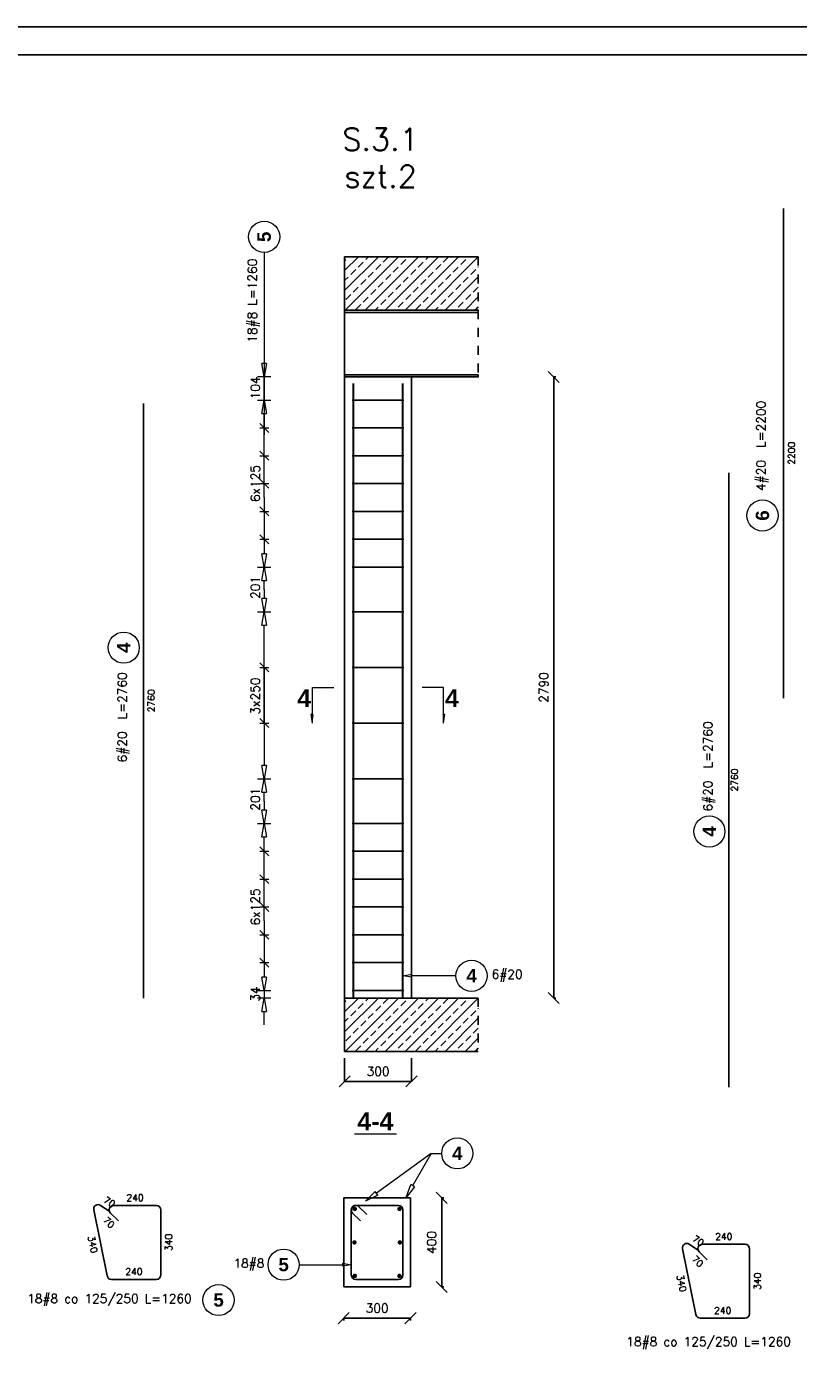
# Model space of a CAD drawing. Header units: millimetres. Extents: x -62590 to 46238, y 147773 to 522018.
# Tile 57 of 93: x 9267 to 12730, y 259871 to 265918. Entities that reach past the tile are written whole.
import ezdxf

# ---------------------------------------------------------------- set-up
doc = ezdxf.new("R2010")
doc.units = ezdxf.units.MM
doc.linetypes.add('DASHED', pattern=[2, 1, -1])
for name, color, linetype in [('!PB_Ramka', 7, 'Continuous'), ('AutoCAD_Structural_Detailing_deskowanie', 2, 'Continuous'), ('AutoCAD_Structural_Detailing_kształt pręta', 7, 'Continuous'), ('AutoCAD_Structural_Detailing_opis kształtu pręta', 7, 'Continuous'), ('AutoCAD_Structural_Detailing_opis rozkładu', 7, 'Continuous'), ('AutoCAD_Structural_Detailing_pręt wyrzucony', 7, 'Continuous'), ('AutoCAD_Structural_Detailing_pręty punktowe', 7, 'Continuous'), ('AutoCAD_Structural_Detailing_rozkład pręta', 7, 'Continuous'), ('AutoCAD_Structural_Detailing_symbole graficzne', 7, 'Continuous'), ('e-cad_cienkie', 1, 'Continuous')]:
    doc.layers.add(name, color=color, linetype=linetype)
doc.styles.add('style1', font='simplex.shx')
doc.styles.add('style3', font='arialbd.ttf')
doc.styles.add('style5', font='arialbd.ttf')
doc.dimstyles.new('RBCT DIM 20', dxfattribs={"dimtxt": 40, "dimasz": 50, "dimexe": 2.5, "dimexo": 150, "dimgap": 25, "dimtad": 1, "dimdec": 0, "dimzin": 1, "dimtxsty": 'style1', "dimblk": 'OBLIQUE', "dimcen": 50, "dimclrd": 8, "dimclre": 8, "dimclrt": 2, "dimadec": 0, "dimazin": 0, "dimtfac": 1, "dimtdec": 0, "dimtmove": 0, "dimatfit": 3, "dimfxl": 1, "dimarcsym": 0})

# ---------------------------------------------------------------- blocks, each defined once
blk = doc.blocks.new('_Oblique')
at = {"color": 0, "linetype": 'ByBlock', "lineweight": -2}
blk.add_line((-0.5, -0.5), (0.5, 0.5), dxfattribs=at)
blk = doc.blocks.new('*D48')
at = {"layer": 'AutoCAD_Structural_Detailing_deskowanie', "color": 8, "lineweight": -2}
for p, q in [((11632.9, 261555.3), (11632.9, 264345.3)), ((11642.9, 264345.3), (11635.4, 264345.3)), ((11642.9, 261555.3), (11635.4, 261555.3))]:
    blk.add_line(p, q, dxfattribs=at)
at = {"layer": 'Defpoints', "color": 0, "ltscale": 40}
for p in [(11492.9, 264345.3), (11632.9, 264345.3), (11492.9, 261555.3)]:
    blk.add_point(p, dxfattribs=at)
at = {"layer": 'AutoCAD_Structural_Detailing_deskowanie', "color": 8, "lineweight": -2, "ltscale": 40, "xscale": 50, "yscale": 50, "zscale": 50}
for p, rotation in [((11632.9, 264345.3), 90), ((11632.9, 261555.3), 270)]:
    blk.add_blockref('_Oblique', p, dxfattribs=dict(at, rotation=rotation))
at = {"layer": 'AutoCAD_Structural_Detailing_deskowanie', "color": 2, "ltscale": 40, "insert": (11587.9, 262950.3), "char_height": 40, "attachment_point": 5, "rotation": 90, "style": 'style1'}
blk.add_mtext('2790', dxfattribs=at)
blk = doc.blocks.new('*D49')
at = {"layer": 'AutoCAD_Structural_Detailing_deskowanie', "color": 8, "lineweight": -2}
for p, q in [((11129.8, 260257.5), (11129.8, 260657.5)), ((11139.8, 260657.5), (11132.3, 260657.5)), ((11139.8, 260257.5), (11132.3, 260257.5))]:
    blk.add_line(p, q, dxfattribs=at)
at = {"layer": 'Defpoints', "color": 0, "ltscale": 40}
for p in [(10989.8, 260657.5), (11129.8, 260657.5), (10989.8, 260257.5)]:
    blk.add_point(p, dxfattribs=at)
at = {"layer": 'AutoCAD_Structural_Detailing_deskowanie', "color": 8, "lineweight": -2, "ltscale": 40, "xscale": 50, "yscale": 50, "zscale": 50}
for p, rotation in [((11129.8, 260657.5), 90), ((11129.8, 260257.5), 270)]:
    blk.add_blockref('_Oblique', p, dxfattribs=dict(at, rotation=rotation))
at = {"layer": 'AutoCAD_Structural_Detailing_deskowanie', "color": 2, "ltscale": 40, "insert": (11084.8, 260457.5), "char_height": 40, "attachment_point": 5, "rotation": 90, "style": 'style1'}
blk.add_mtext('400', dxfattribs=at)
blk = doc.blocks.new('*D50')
at = {"layer": 'AutoCAD_Structural_Detailing_deskowanie', "color": 8, "lineweight": -2}
for p, q in [((10689.8, 260117.5), (10989.8, 260117.5)), ((10689.8, 260107.5), (10689.8, 260115)), ((10989.8, 260107.5), (10989.8, 260115))]:
    blk.add_line(p, q, dxfattribs=at)
at = {"layer": 'Defpoints', "color": 0, "ltscale": 40}
for p in [(10689.8, 260257.5), (10989.8, 260257.5), (10989.8, 260117.5)]:
    blk.add_point(p, dxfattribs=at)
at = {"layer": 'AutoCAD_Structural_Detailing_deskowanie', "color": 8, "lineweight": -2, "ltscale": 40, "xscale": 50, "yscale": 50, "zscale": 50, "rotation": 180}
blk.add_blockref('_Oblique', (10689.8, 260117.5), dxfattribs=at)
at = {"layer": 'AutoCAD_Structural_Detailing_deskowanie', "color": 8, "lineweight": -2, "ltscale": 40, "xscale": 50, "yscale": 50, "zscale": 50}
blk.add_blockref('_Oblique', (10989.8, 260117.5), dxfattribs=at)
at = {"layer": 'AutoCAD_Structural_Detailing_deskowanie', "color": 2, "ltscale": 40, "insert": (10839.8, 260162.5), "char_height": 40, "attachment_point": 5, "style": 'style1'}
blk.add_mtext('300', dxfattribs=at)
blk = doc.blocks.new('*D159')
at = {"layer": 'AutoCAD_Structural_Detailing_deskowanie', "color": 8, "lineweight": -2}
for p, q in [((10693.9, 261285.3), (10693.9, 261178.5)), ((10993.9, 261285.3), (10993.9, 261178.5)), ((10693.9, 261181), (10993.9, 261181))]:
    blk.add_line(p, q, dxfattribs=at)
at = {"layer": 'Defpoints', "color": 0, "ltscale": 40}
for p in [(10693.9, 261435.3), (10993.9, 261435.3), (10993.9, 261181)]:
    blk.add_point(p, dxfattribs=at)
at = {"layer": 'AutoCAD_Structural_Detailing_deskowanie', "color": 8, "lineweight": -2, "ltscale": 40, "xscale": 50, "yscale": 50, "zscale": 50, "rotation": 180}
blk.add_blockref('_Oblique', (10693.9, 261181), dxfattribs=at)
at = {"layer": 'AutoCAD_Structural_Detailing_deskowanie', "color": 8, "lineweight": -2, "ltscale": 40, "xscale": 50, "yscale": 50, "zscale": 50}
blk.add_blockref('_Oblique', (10993.9, 261181), dxfattribs=at)
at = {"layer": 'AutoCAD_Structural_Detailing_deskowanie', "color": 2, "ltscale": 40, "insert": (10843.9, 261226), "char_height": 40, "attachment_point": 5, "style": 'style1'}
blk.add_mtext('300', dxfattribs=at)
blk = doc.blocks.new('*U28')
at = {"color": 8}
blk.add_lwpolyline([(0, 0), (0, 297), (25, 297), (25, 594), (841, 594), (841, 0)], close=True, dxfattribs=at)
at = {"color": 3}
blk.add_lwpolyline([(30, 5), (836, 5), (836, 589), (30, 589)], close=True, dxfattribs=at)

msp = doc.modelspace()

# ---------------------------------------------------------------- hatches: boundary and pattern name
at = {"layer": 'AutoCAD_Structural_Detailing_pręty punktowe'}
h = msp.add_hatch(color=1, dxfattribs=at)
edge = h.paths.add_edge_path(flags=0)
edge.add_arc((10739.5, 260607.7), 10, 0, 360, ccw=False)
h = msp.add_hatch(color=1, dxfattribs=at)
edge = h.paths.add_edge_path(flags=0)
edge.add_arc((10940, 260607.7), 10, 0, 360, ccw=False)
h = msp.add_hatch(color=1, dxfattribs=at)
edge = h.paths.add_edge_path(flags=0)
edge.add_arc((10737.8, 260457.5), 10, 0, 360, ccw=False)
h = msp.add_hatch(color=1, dxfattribs=at)
edge = h.paths.add_edge_path(flags=0)
edge.add_arc((10941.8, 260457.5), 10, 0, 360, ccw=False)
h = msp.add_hatch(color=1, dxfattribs=at)
edge = h.paths.add_edge_path(flags=0)
edge.add_arc((10739.5, 260307.2), 10, 0, 360, ccw=False)
h = msp.add_hatch(color=1, dxfattribs=at)
edge = h.paths.add_edge_path(flags=0)
edge.add_arc((10940, 260307.2), 10, 0, 360, ccw=False)
at = {"layer": 'AutoCAD_Structural_Detailing_symbole graficzne', "linetype": 'Continuous', "lineweight": 0}
for points in [[(10549.3, 262790.3), (10549.3, 262830.3), (10555, 262830.3)], [(11138.5, 262790.3), (11138.5, 262830.3), (11132.8, 262830.3)]]:
    msp.add_hatch(color=7, dxfattribs=at).paths.add_polyline_path(points, flags=0)
at = {"layer": 'e-cad_cienkie', "linetype": 'ByBlock', "ltscale": 40}
h = msp.add_hatch(dxfattribs=at)
h.set_pattern_fill('ANSI33', color=8, scale=10)
h.set_pattern_definition([(45, (13830.425, 14267.375), (-44.90128, 44.90128), []), (45, (13875.326, 14267.375), (-44.90128, 44.90128), [31.75, -15.875])])
h.paths.add_polyline_path([(11293.9, 264885.3), (10693.9, 264885.3), (10693.9, 264645.3), (11293.9, 264645.3)])
h = msp.add_hatch(dxfattribs=at)
h.set_pattern_fill('ANSI33', color=8, scale=10)
h.set_pattern_definition([(45, (13830.425, 10937.375), (-44.90128, 44.90128), []), (45, (13875.326, 10937.375), (-44.90128, 44.90128), [31.75, -15.875])])
h.paths.add_polyline_path([(11293.9, 261555.3), (10693.9, 261555.3), (10693.9, 261315.3), (11293.9, 261315.3)])

# ---------------------------------------------------------------- linework, layer by layer
at = {"layer": 'AutoCAD_Structural_Detailing_deskowanie', "color": 2, "linetype": 'Continuous'}
for p, q in [((10993.9, 264345.3), (10693.9, 264345.3)), ((10693.9, 264345.3), (10693.9, 261555.3)), ((10993.9, 261555.3), (10993.9, 264345.3)), ((10693.9, 261555.3), (10993.9, 261555.3)), ((10989.8, 260657.5), (10689.8, 260657.5)), ((10989.8, 260657.5), (10689.8, 260657.5)), ((10689.8, 260657.5), (10689.8, 260257.5)), ((10989.8, 260257.5), (10989.8, 260657.5)), ((10689.8, 260257.5), (10989.8, 260257.5))]:
    msp.add_line(p, q, dxfattribs=at)
at = {"layer": 'AutoCAD_Structural_Detailing_deskowanie', "color": 0, "lineweight": 0}
msp.add_line((10737.4, 260945.3), (10926.4, 260945.3), dxfattribs=at)
at = {"layer": 'AutoCAD_Structural_Detailing_deskowanie', "color": 0, "linetype": 'Continuous'}
for p, q in [((10689.8, 260657.5), (10689.8, 260257.5)), ((10989.8, 260257.5), (10989.8, 260657.5)), ((10689.8, 260257.5), (10989.8, 260257.5))]:
    msp.add_line(p, q, dxfattribs=at)
at = {"layer": 'AutoCAD_Structural_Detailing_kształt pręta', "color": 3}
for p, q in [((10731.9, 261555.3), (10731.9, 264315.3)), ((10733.6, 261555.3), (10733.6, 264315.3)), ((10954.1, 261555.3), (10954.1, 264315.3)), ((10955.9, 261555.3), (10955.9, 264315.3)), ((10731.9, 261555.3), (10751.9, 261555.3)), ((10733.6, 261555.3), (10753.6, 261555.3)), ((10934.1, 261555.3), (10954.1, 261555.3)), ((10935.9, 261555.3), (10955.9, 261555.3)), ((10723.8, 260311.5), (10723.8, 260603.5)), ((10765, 260554), (10729.6, 260589.3)), ((10743.8, 260623.5), (10935.8, 260623.5)), ((10757.9, 260617.6), (10793.3, 260582.3)), ((10955.8, 260603.5), (10955.8, 260311.5)), ((10935.8, 260291.5), (10743.8, 260291.5))]:
    msp.add_line(p, q, dxfattribs=at)
for centre, start, end in [((10743.8, 260603.5), 90, 225), ((10743.8, 260603.5), 45, 180), ((10935.8, 260603.5), 0, 90), ((10743.8, 260311.5), 180, 270), ((10935.8, 260311.5), 270, 0)]:
    msp.add_arc(centre, 20, start, end, dxfattribs=at)
at = {"layer": 'AutoCAD_Structural_Detailing_opis kształtu pręta', "color": 8, "lineweight": 0}
for p, q in [((10955.9, 261655.3), (10995.9, 261662)), ((10995.9, 261648.7), (10955.9, 261655.3)), ((10995.9, 261648.7), (10995.9, 261662)), ((11193.9, 261655.3), (10995.9, 261655.3)), ((10489.8, 260357.5), (10683.8, 260357.5)), ((10683.8, 260364.2), (10723.8, 260357.5)), ((10683.8, 260364.2), (10683.8, 260350.8)), ((10723.8, 260357.5), (10683.8, 260350.8))]:
    msp.add_line(p, q, dxfattribs=at)
for centre in [(11263.9, 261655.3), (10419.8, 260357.5)]:
    msp.add_circle(centre, 70, dxfattribs=at)
at = {"layer": 'AutoCAD_Structural_Detailing_opis rozkładu', "color": 8, "lineweight": 0}
for p, q in [((10332.6, 264904.8), (10332.6, 264085.8)), ((10332.6, 264465.3), (10332.6, 264405.3)), ((10332.6, 264345.3), (10322.6, 264405.3)), ((10342.6, 264405.3), (10322.6, 264405.3)), ((10342.6, 264405.3), (10332.6, 264345.3)), ((10362.6, 264345.3), (10302.6, 264345.3)), ((10332.6, 264241.3), (10332.6, 264345.3)), ((10302.6, 264241.3), (10362.6, 264241.3)), ((10322.6, 264181.3), (10332.6, 264241.3)), ((10332.6, 264241.3), (10342.6, 264181.3)), ((10352.6, 264096.3), (10312.6, 264136.3)), ((10322.6, 264181.3), (10342.6, 264181.3)), ((10332.6, 264116.3), (10332.6, 264181.3)), ((10312.6, 264116.3), (10352.6, 264116.3)), ((10332.6, 263991.3), (10332.6, 264116.3)), ((10352.6, 263971.3), (10312.6, 264011.3)), ((10312.6, 263991.3), (10352.6, 263991.3)), ((10332.6, 263866.3), (10332.6, 263991.3)), ((10352.6, 263846.3), (10312.6, 263886.3)), ((10312.6, 263866.3), (10352.6, 263866.3)), ((10332.6, 263803.8), (10332.6, 263866.3)), ((10332.6, 263803.8), (10332.6, 263741.3)), ((10312.6, 263761.3), (10352.6, 263721.3)), ((10312.6, 263741.3), (10352.6, 263741.3)), ((10332.6, 263741.3), (10332.6, 263616.3)), ((10312.6, 263636.3), (10352.6, 263596.3)), ((10312.6, 263616.3), (10352.6, 263616.3)), ((10332.6, 263616.3), (10332.6, 263551.3)), ((10332.6, 263491.3), (10322.6, 263551.3)), ((10342.6, 263551.3), (10322.6, 263551.3)), ((10342.6, 263551.3), (10332.6, 263491.3)), ((10302.6, 263491.3), (10362.6, 263491.3)), ((10302.6, 263491.3), (10362.6, 263491.3)), ((10322.6, 263431.3), (10332.6, 263491.3)), ((10332.6, 263491.3), (10342.6, 263431.3)), ((10322.6, 263431.3), (10342.6, 263431.3)), ((10332.6, 263390.8), (10332.6, 263431.3)), ((10332.6, 263290.3), (10322.6, 263350.3)), ((10342.6, 263350.3), (10322.6, 263350.3)), ((10332.6, 263390.8), (10332.6, 263350.3)), ((10342.6, 263350.3), (10332.6, 263290.3)), ((10302.6, 263290.3), (10362.6, 263290.3)), ((10302.6, 263290.3), (10362.6, 263290.3)), ((10322.6, 263230.3), (10332.6, 263290.3)), ((10332.6, 263290.3), (10342.6, 263230.3)), ((10322.6, 263230.3), (10342.6, 263230.3)), ((10332.6, 263040.3), (10332.6, 263230.3)), ((10352.6, 263020.3), (10312.6, 263060.3)), ((10312.6, 263040.3), (10352.6, 263040.3)), ((10332.6, 262790.3), (10332.6, 263040.3)), ((10332.6, 263040.3), (10332.6, 262790.3)), ((10312.6, 262810.3), (10352.6, 262770.3)), ((10312.6, 262790.3), (10352.6, 262790.3)), ((10332.6, 262790.3), (10332.6, 262600.3)), ((10332.6, 262540.3), (10322.6, 262600.3)), ((10342.6, 262600.3), (10322.6, 262600.3)), ((10342.6, 262600.3), (10332.6, 262540.3)), ((10302.6, 262540.3), (10362.6, 262540.3)), ((10302.6, 262540.3), (10362.6, 262540.3)), ((10322.6, 262480.3), (10332.6, 262540.3)), ((10332.6, 262540.3), (10342.6, 262480.3)), ((10322.6, 262480.3), (10342.6, 262480.3)), ((10332.6, 262439.8), (10332.6, 262480.3)), ((10332.6, 262439.8), (10332.6, 262399.3)), ((10332.6, 262339.3), (10322.6, 262399.3)), ((10342.6, 262399.3), (10322.6, 262399.3)), ((10342.6, 262399.3), (10332.6, 262339.3)), ((10302.6, 262339.3), (10362.6, 262339.3)), ((10302.6, 262339.3), (10362.6, 262339.3)), ((10322.6, 262279.3), (10332.6, 262339.3)), ((10332.6, 262339.3), (10342.6, 262279.3)), ((10322.6, 262279.3), (10342.6, 262279.3)), ((10332.6, 262214.3), (10332.6, 262279.3)), ((10352.6, 262194.3), (10312.6, 262234.3)), ((10312.6, 262214.3), (10352.6, 262214.3)), ((10332.6, 262089.3), (10332.6, 262214.3)), ((10352.6, 262069.3), (10312.6, 262109.3)), ((10312.6, 262089.3), (10352.6, 262089.3)), ((10332.6, 261964.3), (10332.6, 262089.3)), ((10352.6, 261944.3), (10312.6, 261984.3)), ((10312.6, 261964.3), (10352.6, 261964.3)), ((10332.6, 261901.8), (10332.6, 261964.3)), ((10332.6, 261901.8), (10332.6, 261839.3)), ((10312.6, 261859.3), (10352.6, 261819.3)), ((10312.6, 261839.3), (10352.6, 261839.3)), ((10332.6, 261839.3), (10332.6, 261714.3)), ((10312.6, 261734.3), (10352.6, 261694.3)), ((10312.6, 261714.3), (10352.6, 261714.3)), ((10332.6, 261714.3), (10332.6, 261649.3)), ((10332.6, 261589.3), (10322.6, 261649.3)), ((10342.6, 261649.3), (10322.6, 261649.3)), ((10342.6, 261649.3), (10332.6, 261589.3)), ((10302.6, 261589.3), (10362.6, 261589.3)), ((10362.6, 261555.3), (10302.6, 261555.3)), ((10322.6, 261495.3), (10332.6, 261555.3)), ((10332.6, 261589.3), (10332.6, 261555.3)), ((10332.6, 261555.3), (10342.6, 261495.3)), ((10322.6, 261495.3), (10342.6, 261495.3)), ((10332.6, 261435.3), (10332.6, 261495.3)), ((11081.8, 260857.5), (10836.5, 260678.5)), ((11081.8, 260857.5), (10999.3, 260712.1)), ((11081.8, 260857.5), (11129.8, 260857.5)), ((10788, 260643.1), (10830.6, 260686.5)), ((10842.4, 260670.4), (10830.6, 260686.5)), ((10969.6, 260659.9), (10990.6, 260717)), ((11008, 260707.2), (10969.6, 260659.9)), ((11008, 260707.2), (10990.6, 260717)), ((10842.4, 260670.4), (10788, 260643.1))]:
    msp.add_line(p, q, dxfattribs=at)
for centre in [(10332.6, 264974.8), (11199.8, 260857.5)]:
    msp.add_circle(centre, 70, dxfattribs=at)
at = {"layer": 'AutoCAD_Structural_Detailing_pręt wyrzucony', "color": 3}
for p, q in [((12665.6, 262902.4, -131.6), (12665.6, 265102.4, -131.6)), ((9790.4, 261555.3, 93.7), (9790.4, 264225.3, 93.7)), ((12420, 261154.4, 300.5), (12420, 263914.4, 300.5)), ((9626.9, 260307.5), (9566.9, 260603.3)), ((9597.6, 260624), (9639.3, 260596.4)), ((9677.6, 260554), (9642.2, 260589.3)), ((9656.4, 260623.5), (9848.4, 260623.5)), ((9868.4, 260603.5), (9868.4, 260311.5)), ((12242, 260449.5), (12283.7, 260421.8)), ((12300.8, 260449), (12492.8, 260449)), ((12271.3, 260133), (12211.3, 260428.8)), ((12322, 260379.5), (12286.6, 260414.8)), ((12512.8, 260429), (12512.8, 260137)), ((9848.4, 260291.5), (9646.5, 260291.5)), ((12492.8, 260117), (12290.9, 260117))]:
    msp.add_line(p, q, dxfattribs=at)
at = {"layer": 'AutoCAD_Structural_Detailing_pręt wyrzucony', "color": 8, "lineweight": 0}
for centre in [(12570.6, 263722.8), (9701.5, 263129.2), (12332.1, 262303.4), (10127.5, 260198.6)]:
    msp.add_circle(centre, 70, dxfattribs=at)
at = {"layer": 'AutoCAD_Structural_Detailing_pręt wyrzucony', "color": 3}
for centre, start, end in [((9586.5, 260607.3), 56.45916, 191.45916), ((9656.4, 260603.5), 90, 225), ((9848.4, 260603.5), 0, 90), ((12230.9, 260432.8), 56.45916, 191.45916), ((12300.8, 260429), 90, 225), ((12492.8, 260429), 0, 90), ((9646.5, 260311.5), 191.45916, 270), ((9848.4, 260311.5), 270, 0), ((12290.9, 260137), 191.45916, 270), ((12492.8, 260137), 270, 0)]:
    msp.add_arc(centre, 20, start, end, dxfattribs=at)
at = {"layer": 'AutoCAD_Structural_Detailing_rozkład pręta', "color": 3, "linetype": 'ByBlock', "lineweight": 25}
for p, q in [((10747.9, 264241.3), (10727.9, 264241.3)), ((10747.9, 264241.3), (10727.9, 264241.3)), ((10762, 264241.3), (10727.9, 264241.3)), ((10769.1, 264241.3), (10733.7, 264241.3)), ((10747.9, 264241.3), (10939.9, 264241.3)), ((10939.9, 264241.3), (10747.9, 264241.3)), ((10762, 264241.3), (10797.4, 264241.3)), ((10959.9, 264241.3), (10939.9, 264241.3)), ((10959.9, 264241.3), (10939.9, 264241.3)), ((10747.9, 264116.3), (10727.9, 264116.3)), ((10747.9, 264116.3), (10727.9, 264116.3)), ((10762, 264116.3), (10727.9, 264116.3)), ((10769.1, 264116.3), (10733.7, 264116.3)), ((10747.9, 264116.3), (10939.9, 264116.3)), ((10939.9, 264116.3), (10747.9, 264116.3)), ((10762, 264116.3), (10797.4, 264116.3)), ((10959.9, 264116.3), (10939.9, 264116.3)), ((10959.9, 264116.3), (10939.9, 264116.3)), ((10747.9, 263991.3), (10727.9, 263991.3)), ((10747.9, 263991.3), (10727.9, 263991.3)), ((10762, 263991.3), (10727.9, 263991.3)), ((10769.1, 263991.3), (10733.7, 263991.3)), ((10747.9, 263991.3), (10939.9, 263991.3)), ((10939.9, 263991.3), (10747.9, 263991.3)), ((10762, 263991.3), (10797.4, 263991.3)), ((10959.9, 263991.3), (10939.9, 263991.3)), ((10959.9, 263991.3), (10939.9, 263991.3)), ((10747.9, 263866.3), (10727.9, 263866.3)), ((10747.9, 263866.3), (10727.9, 263866.3)), ((10762, 263866.3), (10727.9, 263866.3)), ((10769.1, 263866.3), (10733.7, 263866.3)), ((10747.9, 263866.3), (10939.9, 263866.3)), ((10939.9, 263866.3), (10747.9, 263866.3)), ((10762, 263866.3), (10797.4, 263866.3)), ((10959.9, 263866.3), (10939.9, 263866.3)), ((10959.9, 263866.3), (10939.9, 263866.3)), ((10747.9, 263741.3), (10727.9, 263741.3)), ((10747.9, 263741.3), (10727.9, 263741.3)), ((10762, 263741.3), (10727.9, 263741.3)), ((10769.1, 263741.3), (10733.7, 263741.3)), ((10747.9, 263741.3), (10939.9, 263741.3)), ((10939.9, 263741.3), (10747.9, 263741.3)), ((10762, 263741.3), (10797.4, 263741.3)), ((10959.9, 263741.3), (10939.9, 263741.3)), ((10959.9, 263741.3), (10939.9, 263741.3)), ((10747.9, 263616.3), (10727.9, 263616.3)), ((10747.9, 263616.3), (10727.9, 263616.3)), ((10762, 263616.3), (10727.9, 263616.3)), ((10769.1, 263616.3), (10733.7, 263616.3)), ((10747.9, 263616.3), (10939.9, 263616.3)), ((10939.9, 263616.3), (10747.9, 263616.3)), ((10762, 263616.3), (10797.4, 263616.3)), ((10959.9, 263616.3), (10939.9, 263616.3)), ((10959.9, 263616.3), (10939.9, 263616.3)), ((10747.9, 263491.3), (10727.9, 263491.3)), ((10747.9, 263491.3), (10727.9, 263491.3)), ((10762, 263491.3), (10727.9, 263491.3)), ((10769.1, 263491.3), (10733.7, 263491.3)), ((10747.9, 263491.3), (10939.9, 263491.3)), ((10939.9, 263491.3), (10747.9, 263491.3)), ((10762, 263491.3), (10797.4, 263491.3)), ((10959.9, 263491.3), (10939.9, 263491.3)), ((10959.9, 263491.3), (10939.9, 263491.3)), ((10747.9, 263290.3), (10727.9, 263290.3)), ((10747.9, 263290.3), (10727.9, 263290.3)), ((10762, 263290.3), (10727.9, 263290.3)), ((10769.1, 263290.3), (10733.7, 263290.3)), ((10747.9, 263290.3), (10939.9, 263290.3)), ((10939.9, 263290.3), (10747.9, 263290.3)), ((10762, 263290.3), (10797.4, 263290.3)), ((10959.9, 263290.3), (10939.9, 263290.3)), ((10959.9, 263290.3), (10939.9, 263290.3)), ((10747.9, 263040.3), (10727.9, 263040.3)), ((10747.9, 263040.3), (10727.9, 263040.3)), ((10762, 263040.3), (10727.9, 263040.3)), ((10769.1, 263040.3), (10733.7, 263040.3)), ((10747.9, 263040.3), (10939.9, 263040.3)), ((10939.9, 263040.3), (10747.9, 263040.3)), ((10762, 263040.3), (10797.4, 263040.3)), ((10959.9, 263040.3), (10939.9, 263040.3)), ((10959.9, 263040.3), (10939.9, 263040.3)), ((10747.9, 262790.3), (10727.9, 262790.3)), ((10747.9, 262790.3), (10727.9, 262790.3)), ((10762, 262790.3), (10727.9, 262790.3)), ((10769.1, 262790.3), (10733.7, 262790.3)), ((10747.9, 262790.3), (10939.9, 262790.3)), ((10939.9, 262790.3), (10747.9, 262790.3)), ((10762, 262790.3), (10797.4, 262790.3)), ((10959.9, 262790.3), (10939.9, 262790.3)), ((10959.9, 262790.3), (10939.9, 262790.3)), ((10747.9, 262540.3), (10727.9, 262540.3)), ((10747.9, 262540.3), (10727.9, 262540.3)), ((10762, 262540.3), (10727.9, 262540.3)), ((10769.1, 262540.3), (10733.7, 262540.3)), ((10747.9, 262540.3), (10939.9, 262540.3)), ((10939.9, 262540.3), (10747.9, 262540.3)), ((10762, 262540.3), (10797.4, 262540.3)), ((10959.9, 262540.3), (10939.9, 262540.3)), ((10959.9, 262540.3), (10939.9, 262540.3)), ((10747.9, 262339.3), (10727.9, 262339.3)), ((10747.9, 262339.3), (10727.9, 262339.3)), ((10762, 262339.3), (10727.9, 262339.3)), ((10769.1, 262339.3), (10733.7, 262339.3)), ((10747.9, 262339.3), (10939.9, 262339.3)), ((10939.9, 262339.3), (10747.9, 262339.3)), ((10762, 262339.3), (10797.4, 262339.3)), ((10959.9, 262339.3), (10939.9, 262339.3)), ((10959.9, 262339.3), (10939.9, 262339.3)), ((10747.9, 262214.3), (10727.9, 262214.3)), ((10747.9, 262214.3), (10727.9, 262214.3)), ((10762, 262214.3), (10727.9, 262214.3)), ((10769.1, 262214.3), (10733.7, 262214.3)), ((10747.9, 262214.3), (10939.9, 262214.3)), ((10939.9, 262214.3), (10747.9, 262214.3)), ((10762, 262214.3), (10797.4, 262214.3)), ((10959.9, 262214.3), (10939.9, 262214.3)), ((10959.9, 262214.3), (10939.9, 262214.3)), ((10747.9, 262089.3), (10727.9, 262089.3)), ((10747.9, 262089.3), (10727.9, 262089.3)), ((10762, 262089.3), (10727.9, 262089.3)), ((10769.1, 262089.3), (10733.7, 262089.3)), ((10747.9, 262089.3), (10939.9, 262089.3)), ((10939.9, 262089.3), (10747.9, 262089.3)), ((10762, 262089.3), (10797.4, 262089.3)), ((10959.9, 262089.3), (10939.9, 262089.3)), ((10959.9, 262089.3), (10939.9, 262089.3)), ((10747.9, 261964.3), (10727.9, 261964.3)), ((10747.9, 261964.3), (10727.9, 261964.3)), ((10762, 261964.3), (10727.9, 261964.3)), ((10769.1, 261964.3), (10733.7, 261964.3)), ((10747.9, 261964.3), (10939.9, 261964.3)), ((10939.9, 261964.3), (10747.9, 261964.3)), ((10762, 261964.3), (10797.4, 261964.3)), ((10959.9, 261964.3), (10939.9, 261964.3)), ((10959.9, 261964.3), (10939.9, 261964.3)), ((10747.9, 261839.3), (10727.9, 261839.3)), ((10747.9, 261839.3), (10727.9, 261839.3)), ((10762, 261839.3), (10727.9, 261839.3)), ((10769.1, 261839.3), (10733.7, 261839.3)), ((10747.9, 261839.3), (10939.9, 261839.3)), ((10939.9, 261839.3), (10747.9, 261839.3)), ((10762, 261839.3), (10797.4, 261839.3)), ((10959.9, 261839.3), (10939.9, 261839.3)), ((10959.9, 261839.3), (10939.9, 261839.3)), ((10747.9, 261714.3), (10727.9, 261714.3)), ((10747.9, 261714.3), (10727.9, 261714.3)), ((10762, 261714.3), (10727.9, 261714.3)), ((10769.1, 261714.3), (10733.7, 261714.3)), ((10747.9, 261714.3), (10939.9, 261714.3)), ((10939.9, 261714.3), (10747.9, 261714.3)), ((10762, 261714.3), (10797.4, 261714.3)), ((10959.9, 261714.3), (10939.9, 261714.3)), ((10959.9, 261714.3), (10939.9, 261714.3)), ((10747.9, 261589.3), (10727.9, 261589.3)), ((10747.9, 261589.3), (10727.9, 261589.3)), ((10762, 261589.3), (10727.9, 261589.3)), ((10769.1, 261589.3), (10733.7, 261589.3)), ((10747.9, 261589.3), (10939.9, 261589.3)), ((10939.9, 261589.3), (10747.9, 261589.3)), ((10762, 261589.3), (10797.4, 261589.3)), ((10959.9, 261589.3), (10939.9, 261589.3)), ((10959.9, 261589.3), (10939.9, 261589.3))]:
    msp.add_line(p, q, dxfattribs=at)
at = {"layer": 'AutoCAD_Structural_Detailing_symbole graficzne', "color": 7, "linetype": 'Continuous', "lineweight": 0}
for p, q in [((10549.3, 262950.3), (10645.3, 262950.3)), ((10549.3, 262790.3), (10549.3, 262950.3)), ((11138.5, 262950.3), (11042.5, 262950.3)), ((11138.5, 262790.3), (11138.5, 262950.3)), ((10549.3, 262830.3), (10543.6, 262830.3)), ((10549.3, 262790.3), (10543.6, 262830.3)), ((11138.5, 262830.3), (11144.2, 262830.3)), ((11138.5, 262790.3), (11144.2, 262830.3))]:
    msp.add_line(p, q, dxfattribs=at)
at = {"layer": 'AutoCAD_Structural_Detailing_symbole graficzne', "color": 0, "lineweight": 0}
msp.add_line((10737.4, 260945.3), (10926.4, 260945.3), dxfattribs=at)
at = {"layer": 'e-cad_cienkie', "color": 8, "linetype": 'DASHED', "ltscale": 40}
for p, q in [((11293.9, 264885.3), (11293.9, 264645.3)), ((11293.9, 264645.3), (11293.9, 264345.3)), ((11293.9, 261555.3), (11293.9, 261315.3))]:
    msp.add_line(p, q, dxfattribs=at)
at = {"layer": 'e-cad_cienkie', "color": 1, "linetype": 'ByBlock', "ltscale": 40}
for points in [[(11293.9, 264885.3), (10693.9, 264885.3), (10693.9, 264645.3), (11293.9, 264645.3)], [(11293.9, 264635.3), (11293.9, 264645.3), (10693.9, 264645.3), (10693.9, 264345.3), (11293.9, 264345.3), (11293.9, 264355.3)], [(11293.9, 264635.3), (10693.9, 264635.3), (10693.9, 264355.3), (11293.9, 264355.3)], [(11293.9, 261555.3), (10693.9, 261555.3), (10693.9, 261315.3), (11293.9, 261315.3)]]:
    msp.add_lwpolyline(points, dxfattribs=at)

# ---------------------------------------------------------------- block references
at = {"layer": '!PB_Ramka', "xscale": 25, "yscale": 25, "zscale": 25}
msp.add_blockref('*U28', (1238, 251067.6), dxfattribs=at)

# ---------------------------------------------------------------- texts
at = {"color": 1, "insert": (10855.2, 265462.6), "char_height": 100, "attachment_point": 2, "style": 'style1'}
msp.add_mtext('S.3.1\\Pszt.2', dxfattribs=at)
at = {"layer": 'AutoCAD_Structural_Detailing_deskowanie', "color": 73, "insert": (10831.9, 261001.6), "char_height": 80, "attachment_point": 5, "style": 'style5'}
msp.add_mtext('4-4', dxfattribs=at)
at = {"layer": 'AutoCAD_Structural_Detailing_opis kształtu pręta', "color": 1, "char_height": 60, "attachment_point": 5, "style": 'style3'}
for s, insert in [('4', (11263.9, 261655.3)), ('5', (10419.8, 260357.5))]:
    msp.add_mtext(s, dxfattribs=dict(at, insert=insert))
at = {"layer": 'AutoCAD_Structural_Detailing_opis kształtu pręta', "color": 2, "char_height": 40, "attachment_point": 5, "style": 'style1'}
for s, insert in [('6#20  ', (11423.4, 261655.3)), ('18#8  ', (10264.1, 260357.5))]:
    msp.add_mtext(s, dxfattribs=dict(at, insert=insert))
at = {"layer": 'AutoCAD_Structural_Detailing_opis rozkładu', "color": 1, "insert": (10332.6, 264974.8), "char_height": 60, "attachment_point": 5, "rotation": 90, "style": 'style3'}
msp.add_mtext('5', dxfattribs=at)
at = {"layer": 'AutoCAD_Structural_Detailing_opis rozkładu', "color": 2, "char_height": 40, "rotation": 90, "style": 'style1'}
for s, insert, attachment_point in [('18#8 L=1260', (10285.9, 264687.7), 5), ('104', (10312.6, 264244.8), 7), ('6x125', (10312.6, 263783.5), 7), ('201', (10312.6, 263348), 7), ('3x250', (10312.6, 262828.7), 7), ('201', (10312.6, 262397), 7), ('6x125', (10312.6, 261881.5), 7), ('34', (10312.6, 261539), 7)]:
    msp.add_mtext(s, dxfattribs=dict(at, insert=insert, attachment_point=attachment_point))
at = {"layer": 'AutoCAD_Structural_Detailing_opis rozkładu', "color": 1, "insert": (11199.8, 260857.5), "char_height": 60, "attachment_point": 5, "style": 'style3'}
msp.add_mtext('4', dxfattribs=at)
at = {"layer": 'AutoCAD_Structural_Detailing_pręt wyrzucony', "color": 2, "style": 'style1'}
for s, insert, char_height, attachment_point, rotation in [('4#20  L=2200', (12570.6, 264035.6), 40, 5, 90), ('2200', (12700.6, 264002.4, -131.6), 30, 5, 90), ('6#20  L=2760', (9701.5, 262816.3), 40, 5, 90), ('2760', (9825.4, 262890.3, 93.7), 30, 5, 90), ('6#20  L=2760', (12332.1, 262393.4), 40, 4, 90), ('2760', (12444.8, 262534.4, 325.2), 30, 5, 90), ('70', (9637.8, 260639.3), 30, 5, 326.45916), ('70', (9635.1, 260546.9), 30, 5, 315), ('340', (9562.6, 260448.5), 30, 5, 281.45916), ('340', (9903.4, 260457.5), 30, 5, 90), ('70', (12282.2, 260464.8), 30, 5, 326.45916), ('70', (12279.5, 260372.4), 30, 5, 315), ('340', (12207, 260274), 30, 5, 281.45916), ('340', (12547.8, 260283), 30, 5, 90)]:
    msp.add_mtext(s, dxfattribs=dict(at, insert=insert, char_height=char_height, attachment_point=attachment_point, rotation=rotation))
at = {"layer": 'AutoCAD_Structural_Detailing_pręt wyrzucony', "color": 1, "char_height": 60, "attachment_point": 5, "rotation": 90, "style": 'style3'}
for s, insert in [('6', (12570.6, 263722.8)), ('4', (9701.5, 263129.2)), ('4', (12332.1, 262303.4))]:
    msp.add_mtext(s, dxfattribs=dict(at, insert=insert))
at = {"layer": 'AutoCAD_Structural_Detailing_pręt wyrzucony', "color": 2, "attachment_point": 5, "style": 'style1'}
for s, insert, char_height in [('240', (9752.4, 260658.5), 30), ('240', (12396.8, 260484), 30), ('240', (9747.4, 260326.5), 30), ('18#8 co 125/250 L=1260', (9637.5, 260198.6), 40), ('240', (12391.8, 260152), 30), ('18#8 co 125/250 L=1260', (12328.6, 260005), 40)]:
    msp.add_mtext(s, dxfattribs=dict(at, insert=insert, char_height=char_height))
at = {"layer": 'AutoCAD_Structural_Detailing_pręt wyrzucony', "color": 1, "insert": (10127.5, 260198.6), "char_height": 60, "attachment_point": 5, "style": 'style3'}
msp.add_mtext('5', dxfattribs=at)
at = {"layer": 'AutoCAD_Structural_Detailing_symbole graficzne', "color": 1, "char_height": 80, "attachment_point": 5, "style": 'style5'}
for s, insert in [('4', (10512, 262902.1)), ('4', (11175.8, 262902.1)), ('4-4', (10831.9, 261001.6))]:
    msp.add_mtext(s, dxfattribs=dict(at, insert=insert))

# ---------------------------------------------------------------- dimensions: what is measured, and where the dimension line sits
at = {"layer": 'AutoCAD_Structural_Detailing_deskowanie'}
for p1, p2, distance, override, picture, middle in [((11492.9, 261555.3), (11492.9, 264345.3), -140, {"dimscale": 1, "dimtmove": 1}, '*D48', (11587.9, 262950.3)), ((10693.9, 261435.3), (10993.9, 261435.3), -254.3, {"dimtmove": 1}, '*D159', (10843.9, 261226)), ((10989.8, 260257.5), (10989.8, 260657.5), -140, {"dimscale": 1, "dimtmove": 1}, '*D49', (11084.8, 260457.5)), ((10689.8, 260257.5), (10989.8, 260257.5), -140, {"dimscale": 1, "dimtmove": 1}, '*D50', (10839.8, 260162.5))]:
    dim = msp.add_aligned_dim(p1=p1, p2=p2, distance=distance, dimstyle='RBCT DIM 20', override=override, dxfattribs=at)
    dim.commit()
    dim.dimension.update_dxf_attribs({"geometry": picture, "text_midpoint": middle})

doc.saveas('drawing.dxf')
